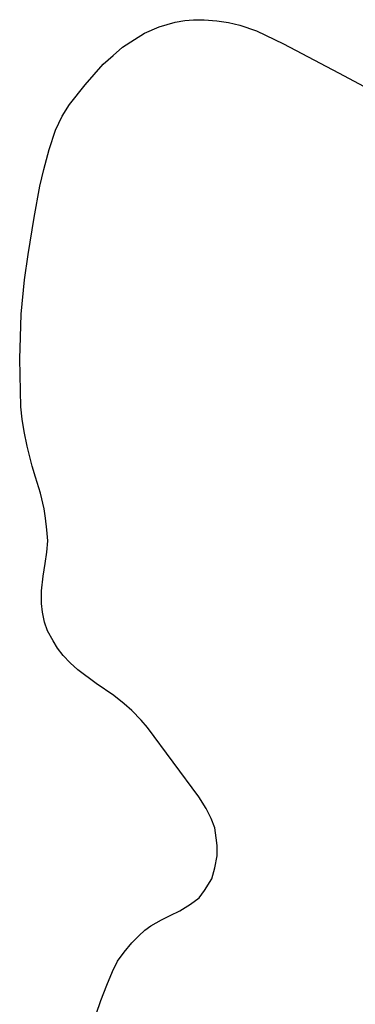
# Model space of a CAD drawing. Extents: x 13.99 to 21.38, y 7.75 to 14.55.
# Tile 13 of 77: x 15.38 to 15.56, y 9.9 to 10.44. Entities that reach past the tile are written whole.
import ezdxf

# ---------------------------------------------------------------- set-up
doc = ezdxf.new("R2010")
doc.units = 0
doc.header["$MEASUREMENT"] = 0
doc.layers.add('GM_X_Township_Road', color=1, linetype='Continuous', lineweight=30)

msp = doc.modelspace()

# ---------------------------------------------------------------- linework, layer by layer
at = {"layer": 'GM_X_Township_Road', "flags": 128}
msp.add_lwpolyline([(15.424, 9.899), (15.42639, 9.9063), (15.42967, 9.91461), (15.43269, 9.92204), (15.43546, 9.92745), (15.43911, 9.93236), (15.44314, 9.93752), (15.44691, 9.9413), (15.45019, 9.9442), (15.45346, 9.94659), (15.45925, 9.94986), (15.46391, 9.95213), (15.46907, 9.95477), (15.47486, 9.9583), (15.47952, 9.9617), (15.48242, 9.9656), (15.48645, 9.97202), (15.48796, 9.97794), (15.48922, 9.98436), (15.48922, 9.9899), (15.48884, 9.99418), (15.48796, 9.99946), (15.48607, 10.00463), (15.4833, 10.01004), (15.4794, 10.01633), (15.4517, 10.0536), (15.44817, 10.05763), (15.44314, 10.06279), (15.43911, 10.06644), (15.43344, 10.07098), (15.42387, 10.0774), (15.41393, 10.08482), (15.4099, 10.0886), (15.40612, 10.09263), (15.4031, 10.09653), (15.40071, 10.10056), (15.39756, 10.10585), (15.39593, 10.11063), (15.39492, 10.11592), (15.39429, 10.1207), (15.39429, 10.1275), (15.3953, 10.13543), (15.39643, 10.14223), (15.39731, 10.1484), (15.39781, 10.15444), (15.39731, 10.16049), (15.39655, 10.16678), (15.3958, 10.17169), (15.39378, 10.18013), (15.39114, 10.18882), (15.38938, 10.19473), (15.38661, 10.20556), (15.38497, 10.21349), (15.38384, 10.22016), (15.38321, 10.22684), (15.38258, 10.25265), (15.38308, 10.26448), (15.38334, 10.27682), (15.38522, 10.29545), (15.38724, 10.30905), (15.39039, 10.32907), (15.39353, 10.34594), (15.39555, 10.35487), (15.39844, 10.3657), (15.40197, 10.37615), (15.40549, 10.38383), (15.40952, 10.39013), (15.41796, 10.4007), (15.42778, 10.41178), (15.43319, 10.41644), (15.43823, 10.42097), (15.44465, 10.42513), (15.45006, 10.42853), (15.45787, 10.43205), (15.46668, 10.43457), (15.47184, 10.43532), (15.4765, 10.4357), (15.48229, 10.43583), (15.48909, 10.4352), (15.49539, 10.43432), (15.50155, 10.43293), (15.51062, 10.42978), (15.5251, 10.42286), (15.55493, 10.40712), (15.57961, 10.39403)], dxfattribs=at)

doc.saveas('drawing.dxf')
